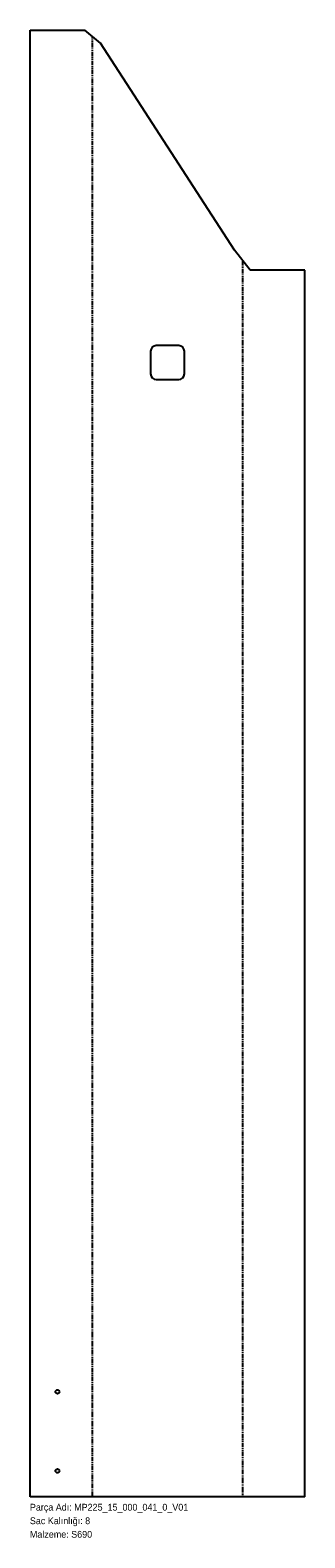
# Model space of a CAD drawing. Header units: millimetres. Extents: x 0 to 488, y -72 to 2598.
import ezdxf

# ---------------------------------------------------------------- set-up
doc = ezdxf.new("R2010")
doc.units = ezdxf.units.MM
for name, pattern in [('SLD-İki-Kısa-Kesik-Çizgili-Uzun-Kesik-Çizgi', [15.748, 8.128, -1.524, 1.524, -1.524, 1.524, -1.524]), ('SLD-Katı', [0]), ('SLD-Sürekli', [0])]:
    doc.linetypes.add(name, pattern=pattern)
doc.layers.add('METIN', color=96, linetype='SLD-Katı')
doc.styles.add('SLDTEXTSTYLE0', font='ARIAL.TTF', dxfattribs={"width": 0.948, "bigfont": 'bigfont'})
doc.styles.add('SLDTEXTSTYLE1', font='ARIAL.TTF', dxfattribs={"width": 0.948})

msp = doc.modelspace()

# ---------------------------------------------------------------- linework, layer by layer
at = {"color": 7, "linetype": 'SLD-Sürekli', "lineweight": 25}
for p, q in [((0.4, 0.4), (0.4, 2598.1)), ((0.4, 2598.1), (97.4, 2598.1)), ((125.1, 2575), (97.4, 2598.1)), ((363.1, 2208.5), (125.1, 2575)), ((390.8, 2173.1), (363.1, 2208.5)), ((487.8, 2173.1), (390.8, 2173.1)), ((487.8, 0.4), (487.8, 2173.1)), ((264.1, 2039.4), (224.1, 2039.4)), ((214.1, 2029.4), (214.1, 1989.4)), ((274.1, 1989.4), (274.1, 2029.4)), ((224.1, 1979.4), (264.1, 1979.4)), ((487.8, 0.4), (0.4, 0.4))]:
    msp.add_line(p, q, dxfattribs=at)
at = {"color": 7, "linetype": 'SLD-İki-Kısa-Kesik-Çizgili-Uzun-Kesik-Çizgi'}
for p, q in [((111.3, 0.4), (111.3, 2586.5)), ((377, 2190.8), (377, 0.4))]:
    msp.add_line(p, q, dxfattribs=at)
at = {"color": 7, "linetype": 'SLD-Sürekli', "lineweight": 25}
for centre in [(48.9, 186.4), (48.9, 46.4)]:
    msp.add_circle(centre, 3.5, dxfattribs=at)
for centre, start, end in [((224.1, 2029.4), 90, 180), ((264.1, 2029.4), 0, 90), ((224.1, 1989.4), 180, 270), ((264.1, 1989.4), 270, 0)]:
    msp.add_arc(centre, 10, start, end, dxfattribs=at)

# ---------------------------------------------------------------- texts
at = {"layer": 'METIN', "char_height": 12, "attachment_point": 1}
for s, insert, style in [('Parça Adı: MP225_15_000_041_0_V01', (0, -12), 'SLDTEXTSTYLE0'), ('Sac Kalınlığı: 8', (0, -36), 'SLDTEXTSTYLE0'), ('Malzeme: S690', (0, -60), 'SLDTEXTSTYLE1')]:
    msp.add_mtext(s, dxfattribs=dict(at, insert=insert, style=style))

doc.saveas('drawing.dxf')
